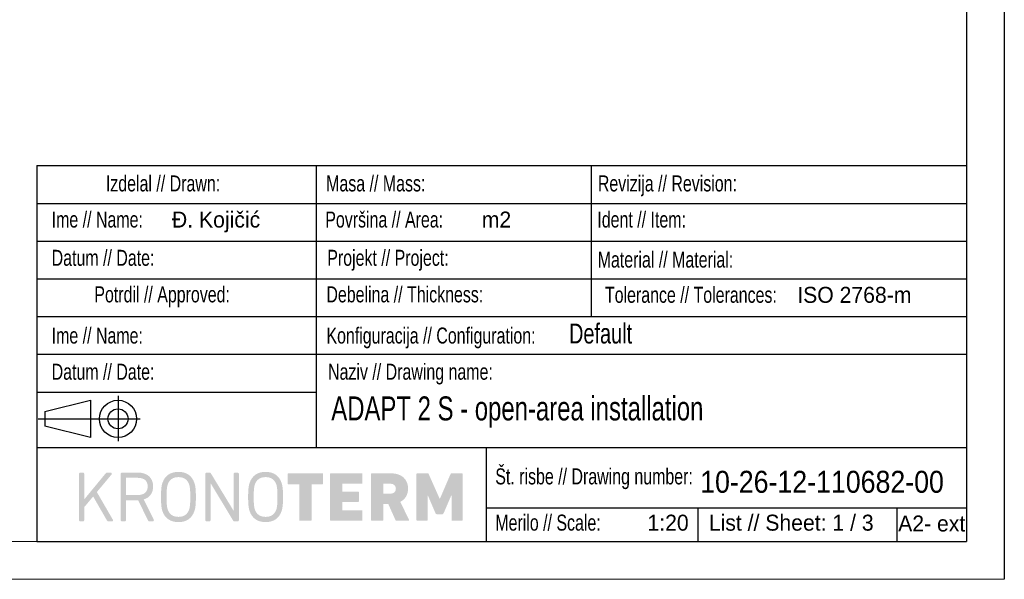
# Model space of a CAD drawing. Header units: millimetres. Extents: x 0 to 39025, y -31299 to 8400.
# Tile 189 of 209: x 15962 to 18568, y 0 to 1482. Entities that reach past the tile are written whole.
import ezdxf

# ---------------------------------------------------------------- set-up
doc = ezdxf.new("R2010")
doc.units = ezdxf.units.MM
doc.layers.add('FORMAT', color=7, linetype='Continuous')
doc.styles.add('SLDTEXTSTYLE3', font='arial.ttf', dxfattribs={"width": 0.948})
doc.styles.add('SLDTEXTSTYLE4', font='ARIALN.TTF', dxfattribs={"width": 0.87})
doc.styles.add('SLDTEXTSTYLE5', font='ARIALN.TTF', dxfattribs={"width": 0.87, "bigfont": 'bigfont'})

msp = doc.modelspace()

# ---------------------------------------------------------------- hatches: boundary and pattern name
at = {"ltscale": 10}
h = msp.add_hatch(color=0, dxfattribs=at)
h.dxf.hatch_style = 1
edge = h.paths.add_edge_path()
edge.add_spline(control_points=[(16655.2, 255), (16648.8, 274.4), (16634.1, 284.6), (16612.9, 284.6), (16591.5, 284.6), (16576.8, 274.4), (16570.4, 255)], knot_values=[0, 0, 0, 0, 1, 1, 1, 2, 2, 2, 2], degree=3, periodic=0)
edge.add_spline(control_points=[(16570.4, 255), (16568.1, 248), (16566.6, 239.3), (16566.6, 218), (16566.6, 196.7), (16568.1, 188.1), (16570.4, 181)], knot_values=[2, 2, 2, 2, 3, 3, 3, 4, 4, 4, 4], degree=3, periodic=0)
edge.add_spline(control_points=[(16570.4, 181), (16576.8, 161.7), (16591.5, 151.5), (16612.9, 151.5), (16634.1, 151.5), (16648.8, 161.7), (16655.2, 181)], knot_values=[4, 4, 4, 4, 5, 5, 5, 6, 6, 6, 6], degree=3, periodic=0)
edge.add_spline(control_points=[(16655.2, 181), (16657.5, 188.1), (16659, 196.7), (16659, 218), (16659, 239.3), (16657.5, 248), (16655.2, 255)], knot_values=[6, 6, 6, 6, 7, 7, 7, 8, 8, 8, 8], degree=3, periodic=0)
edge = h.paths.add_edge_path(flags=16)
edge.add_spline(control_points=[(16644.3, 218), (16644.3, 197.1), (16642.7, 189.5), (16641.3, 185.2)], knot_values=[0, 0, 0, 0, 1, 1, 1, 1], degree=3, periodic=0)
edge.add_spline(control_points=[(16641.3, 185.2), (16636.9, 172.1), (16627.3, 165.4), (16612.9, 165.4), (16598.3, 165.4), (16588.7, 172.1), (16584.3, 185.2)], knot_values=[1, 1, 1, 1, 2, 2, 2, 3, 3, 3, 3], degree=3, periodic=0)
edge.add_spline(control_points=[(16584.3, 185.2), (16582.9, 189.5), (16581.3, 197), (16581.3, 239), (16582.9, 246.6), (16584.3, 250.8)], knot_values=[3, 3, 3, 3, 4, 4, 5, 5, 5, 5], degree=3, periodic=0)
edge.add_spline(control_points=[(16584.3, 250.8), (16588.7, 264), (16598.3, 270.7), (16612.9, 270.7), (16627.3, 270.7), (16636.9, 264), (16641.3, 250.8)], knot_values=[5, 5, 5, 5, 6, 6, 6, 7, 7, 7, 7], degree=3, periodic=0)
edge.add_spline(control_points=[(16641.3, 250.8), (16642.7, 246.6), (16644.3, 239), (16644.3, 218)], knot_values=[7, 7, 7, 7, 8, 8, 8, 8], degree=3, periodic=0)
edge = h.paths.add_edge_path()
edge.add_spline(control_points=[(16542.3, 278.9), (16542.3, 281.1), (16540.7, 282.7), (16538.5, 282.7)], knot_values=[17, 17, 17, 17, 18, 18, 18, 18], degree=3, periodic=0)
edge.add_line((16538.5, 282.7), (16531.7, 282.7))
edge.add_spline(control_points=[(16531.7, 282.7), (16529.5, 282.7), (16527.9, 281.1), (16527.9, 278.9)], knot_values=[1, 1, 1, 1, 2, 2, 2, 2], degree=3, periodic=0)
edge.add_line((16527.9, 278.9), (16527.9, 181.9))
edge.add_line((16527.9, 181.9), (16468.5, 279.8))
edge.add_spline(control_points=[(16468.5, 279.8), (16467.5, 281.8), (16465.9, 282.7), (16463.6, 282.7)], knot_values=[4, 4, 4, 4, 5, 5, 5, 5], degree=3, periodic=0)
edge.add_line((16463.6, 282.7), (16456.8, 282.7))
edge.add_spline(control_points=[(16456.8, 282.7), (16454.6, 282.7), (16452.9, 281.1), (16452.9, 278.9)], knot_values=[6, 6, 6, 6, 7, 7, 7, 7], degree=3, periodic=0)
edge.add_line((16452.9, 278.9), (16452.9, 157.1))
edge.add_spline(control_points=[(16452.9, 157.1), (16452.9, 154.9), (16454.6, 153.3), (16456.8, 153.3)], knot_values=[8, 8, 8, 8, 9, 9, 9, 9], degree=3, periodic=0)
edge.add_line((16456.8, 153.3), (16463.6, 153.3))
edge.add_spline(control_points=[(16463.6, 153.3), (16465.8, 153.3), (16467.4, 154.9), (16467.4, 157.1)], knot_values=[10, 10, 10, 10, 11, 11, 11, 11], degree=3, periodic=0)
edge.add_line((16467.4, 157.1), (16467.4, 254.5))
edge.add_line((16467.4, 254.5), (16526.5, 156.1))
edge.add_spline(control_points=[(16526.5, 156.1), (16527.6, 154.2), (16529.3, 153.3), (16531.3, 153.3)], knot_values=[13, 13, 13, 13, 14, 14, 14, 14], degree=3, periodic=0)
edge.add_line((16531.3, 153.3), (16538.5, 153.3))
edge.add_spline(control_points=[(16538.5, 153.3), (16540.7, 153.3), (16542.3, 154.9), (16542.3, 157.1)], knot_values=[15, 15, 15, 15, 16, 16, 16, 16], degree=3, periodic=0)
edge.add_line((16542.3, 157.1), (16542.3, 278.9))
edge = h.paths.add_edge_path()
edge.add_spline(control_points=[(16382.2, 284.6), (16360.8, 284.6), (16346.1, 274.4), (16339.7, 255)], knot_values=[0, 0, 0, 0, 1, 1, 1, 1], degree=3, periodic=0)
edge.add_spline(control_points=[(16339.7, 255), (16337.4, 248), (16336, 239.3), (16336, 218), (16336, 196.7), (16337.4, 188.1), (16339.7, 181)], knot_values=[1, 1, 1, 1, 2, 2, 2, 3, 3, 3, 3], degree=3, periodic=0)
edge.add_spline(control_points=[(16339.7, 181), (16346.1, 161.7), (16360.8, 151.5), (16382.2, 151.5), (16403.5, 151.5), (16418.1, 161.7), (16424.5, 181)], knot_values=[3, 3, 3, 3, 4, 4, 4, 5, 5, 5, 5], degree=3, periodic=0)
edge.add_spline(control_points=[(16424.5, 181), (16426.9, 188.1), (16428.3, 196.7), (16428.3, 218), (16428.3, 239.3), (16426.9, 248), (16424.5, 255)], knot_values=[5, 5, 5, 5, 6, 6, 6, 7, 7, 7, 7], degree=3, periodic=0)
edge.add_spline(control_points=[(16424.5, 255), (16418.1, 274.4), (16403.5, 284.6), (16382.2, 284.6)], knot_values=[7, 7, 7, 7, 8, 8, 8, 8], degree=3, periodic=0)
edge = h.paths.add_edge_path(flags=16)
edge.add_spline(control_points=[(16410.6, 250.8), (16412, 246.6), (16413.6, 239), (16413.6, 218)], knot_values=[8, 8, 8, 8, 9, 9, 9, 9], degree=3, periodic=0)
edge.add_spline(control_points=[(16413.6, 218), (16413.6, 197.1), (16412, 189.5), (16410.6, 185.2)], knot_values=[0, 0, 0, 0, 1, 1, 1, 1], degree=3, periodic=0)
edge.add_spline(control_points=[(16410.6, 185.2), (16406.2, 172.1), (16396.7, 165.4), (16382.2, 165.4)], knot_values=[1, 1, 1, 1, 2, 2, 2, 2], degree=3, periodic=0)
edge.add_spline(control_points=[(16382.2, 165.4), (16367.7, 165.4), (16358.1, 172.1), (16353.7, 185.3)], knot_values=[2, 2, 2, 2, 3, 3, 3, 3], degree=3, periodic=0)
edge.add_line((16353.7, 185.3), (16353.7, 185.2))
edge.add_spline(control_points=[(16353.7, 185.2), (16352.2, 189.5), (16350.6, 197), (16350.6, 218)], knot_values=[4, 4, 4, 4, 5, 5, 5, 5], degree=3, periodic=0)
edge.add_spline(control_points=[(16350.6, 218), (16350.6, 239), (16352.2, 246.6), (16353.7, 250.8)], knot_values=[5, 5, 5, 5, 6, 6, 6, 6], degree=3, periodic=0)
edge.add_spline(control_points=[(16353.7, 250.8), (16358.1, 264), (16367.7, 270.7), (16382.2, 270.7)], knot_values=[6, 6, 6, 6, 7, 7, 7, 7], degree=3, periodic=0)
edge.add_spline(control_points=[(16382.2, 270.7), (16396.7, 270.7), (16406.2, 264), (16410.6, 250.8)], knot_values=[7, 7, 7, 7, 8, 8, 8, 8], degree=3, periodic=0)
edge = h.paths.add_edge_path()
edge.add_spline(control_points=[(16316.8, 154.9), (16317.4, 156), (16317.3, 157.3), (16316.7, 158.2)], knot_values=[14, 14, 14, 14, 15, 15, 15, 15], degree=3, periodic=0)
edge.add_line((16316.7, 158.2), (16290.4, 211.6))
edge.add_spline(control_points=[(16290.4, 211.6), (16306.2, 216.3), (16315.2, 228.8), (16315.2, 246.1)], knot_values=[0, 0, 0, 0, 1, 1, 1, 1], degree=3, periodic=0)
edge.add_spline(control_points=[(16315.2, 246.1), (16315.2, 268.7), (16299.8, 282.7), (16275, 282.7)], knot_values=[1, 1, 1, 1, 2, 2, 2, 2], degree=3, periodic=0)
edge.add_line((16275, 282.7), (16233, 282.7))
edge.add_spline(control_points=[(16233, 282.7), (16230.7, 282.7), (16229.1, 281.1), (16229.1, 278.9)], knot_values=[3, 3, 3, 3, 4, 4, 4, 4], degree=3, periodic=0)
edge.add_line((16229.1, 278.9), (16229.1, 157.1))
edge.add_spline(control_points=[(16229.1, 157.1), (16229.1, 154.9), (16230.7, 153.3), (16233, 153.3)], knot_values=[5, 5, 5, 5, 6, 6, 6, 6], degree=3, periodic=0)
edge.add_line((16233, 153.3), (16239.8, 153.3))
edge.add_spline(control_points=[(16239.8, 153.3), (16242, 153.3), (16243.6, 154.9), (16243.6, 157.1)], knot_values=[7, 7, 7, 7, 8, 8, 8, 8], degree=3, periodic=0)
edge.add_line((16243.6, 157.1), (16243.6, 209.4))
edge.add_line((16243.6, 209.4), (16275.6, 209.4))
edge.add_line((16275.6, 209.4), (16301.4, 156.2))
edge.add_spline(control_points=[(16301.4, 156.2), (16302, 154.8), (16303, 153.3), (16305.5, 153.3)], knot_values=[11, 11, 11, 11, 12, 12, 12, 12], degree=3, periodic=0)
edge.add_line((16305.5, 153.3), (16314, 153.3))
edge.add_spline(control_points=[(16314, 153.3), (16315.2, 153.3), (16316.3, 153.9), (16316.8, 154.9)], knot_values=[13, 13, 13, 13, 14, 14, 14, 14], degree=3, periodic=0)
edge = h.paths.add_edge_path(flags=16)
edge.add_spline(control_points=[(16300.7, 246.1), (16300.7, 231.4), (16291.5, 223.3), (16274.8, 223.3)], knot_values=[2, 2, 2, 2, 3, 3, 3, 3], degree=3, periodic=0)
edge.add_line((16274.8, 223.3), (16243.6, 223.3))
edge.add_line((16243.6, 223.3), (16243.6, 268.8))
edge.add_line((16243.6, 268.8), (16274.8, 268.8))
edge.add_spline(control_points=[(16274.8, 268.8), (16291.5, 268.8), (16300.7, 260.7), (16300.7, 246.1)], knot_values=[1, 1, 1, 1, 2, 2, 2, 2], degree=3, periodic=0)
edge = h.paths.add_edge_path()
edge.add_spline(control_points=[(16208.5, 154.9), (16209.1, 156), (16209, 157.3), (16208.3, 158.3)], knot_values=[20, 20, 20, 20, 21, 21, 21, 21], degree=3, periodic=0)
edge.add_line((16208.3, 158.3), (16166.2, 231.1))
edge.add_line((16166.2, 231.1), (16204.8, 277.3))
edge.add_spline(control_points=[(16204.8, 277.3), (16205.8, 278.3), (16206.1, 279.7), (16205.7, 280.9)], knot_values=[1, 1, 1, 1, 2, 2, 2, 2], degree=3, periodic=0)
edge.add_spline(control_points=[(16205.7, 280.9), (16205.2, 282), (16204, 282.7), (16202.7, 282.7)], knot_values=[2, 2, 2, 2, 3, 3, 3, 3], degree=3, periodic=0)
edge.add_line((16202.7, 282.7), (16194, 282.7))
edge.add_spline(control_points=[(16194, 282.7), (16191.9, 282.7), (16190.7, 281.7), (16189.4, 280.4)], knot_values=[4, 4, 4, 4, 5, 5, 5, 5], degree=3, periodic=0)
edge.add_line((16189.4, 280.4), (16133.1, 212.1))
edge.add_line((16133.1, 212.1), (16133.1, 278.9))
edge.add_spline(control_points=[(16133.1, 278.9), (16133.1, 281.1), (16131.5, 282.7), (16129.3, 282.7)], knot_values=[7, 7, 7, 7, 8, 8, 8, 8], degree=3, periodic=0)
edge.add_line((16129.3, 282.7), (16122.4, 282.7))
edge.add_spline(control_points=[(16122.4, 282.7), (16120.2, 282.7), (16118.6, 281.1), (16118.6, 278.9)], knot_values=[9, 9, 9, 9, 10, 10, 10, 10], degree=3, periodic=0)
edge.add_line((16118.6, 278.9), (16118.6, 157.1))
edge.add_spline(control_points=[(16118.6, 157.1), (16118.6, 154.9), (16120.2, 153.3), (16122.4, 153.3)], knot_values=[11, 11, 11, 11, 12, 12, 12, 12], degree=3, periodic=0)
edge.add_line((16122.4, 153.3), (16129.3, 153.3))
edge.add_spline(control_points=[(16129.3, 153.3), (16131.5, 153.3), (16133.1, 154.9), (16133.1, 157.1)], knot_values=[13, 13, 13, 13, 14, 14, 14, 14], degree=3, periodic=0)
edge.add_line((16133.1, 157.1), (16133.1, 191.5))
edge.add_line((16133.1, 191.5), (16156.4, 219.4))
edge.add_line((16156.4, 219.4), (16192.9, 155.9))
edge.add_spline(control_points=[(16192.9, 155.9), (16193.7, 154.7), (16194.9, 153.3), (16197.3, 153.3)], knot_values=[17, 17, 17, 17, 18, 18, 18, 18], degree=3, periodic=0)
edge.add_line((16197.3, 153.3), (16205.7, 153.3))
edge.add_spline(control_points=[(16205.7, 153.3), (16206.9, 153.3), (16208, 153.9), (16208.5, 154.9)], knot_values=[19, 19, 19, 19, 20, 20, 20, 20], degree=3, periodic=0)
edge = h.paths.add_edge_path()
edge.add_spline(control_points=[(17134.4, 278.9), (17134.4, 280), (17133.6, 280.8), (17132.5, 280.8)], knot_values=[25, 25, 25, 25, 26, 26, 26, 26], degree=3, periodic=0)
edge.add_line((17132.5, 280.8), (17105.6, 280.8))
edge.add_spline(control_points=[(17105.6, 280.8), (17104.3, 280.8), (17103, 280.4), (17102.4, 278.9)], knot_values=[1, 1, 1, 1, 2, 2, 2, 2], degree=3, periodic=0)
edge.add_line((17102.4, 278.9), (17074.2, 213.4))
edge.add_line((17074.2, 213.4), (17073.5, 213.4))
edge.add_line((17073.5, 213.4), (17044.5, 278.9))
edge.add_spline(control_points=[(17044.5, 278.9), (17044, 280.4), (17042.7, 280.8), (17041.4, 280.8)], knot_values=[5, 5, 5, 5, 6, 6, 6, 6], degree=3, periodic=0)
edge.add_line((17041.4, 280.8), (17014.1, 280.8))
edge.add_spline(control_points=[(17014.1, 280.8), (17013, 280.8), (17012.2, 280), (17012.2, 278.9)], knot_values=[7, 7, 7, 7, 8, 8, 8, 8], degree=3, periodic=0)
edge.add_line((17012.2, 278.9), (17012.2, 157.1))
edge.add_spline(control_points=[(17012.2, 157.1), (17012.2, 156), (17013, 155.3), (17014.1, 155.3)], knot_values=[9, 9, 9, 9, 10, 10, 10, 10], degree=3, periodic=0)
edge.add_line((17014.1, 155.3), (17039.7, 155.3))
edge.add_spline(control_points=[(17039.7, 155.3), (17040.8, 155.3), (17041.6, 156), (17041.6, 157.1)], knot_values=[11, 11, 11, 11, 12, 12, 12, 12], degree=3, periodic=0)
edge.add_line((17041.6, 157.1), (17041.6, 221.7))
edge.add_line((17041.6, 221.7), (17042.5, 221.7))
edge.add_line((17042.5, 221.7), (17062.6, 174.8))
edge.add_spline(control_points=[(17062.6, 174.8), (17063.7, 173), (17065, 172.4), (17066.1, 172.4)], knot_values=[15, 15, 15, 15, 16, 16, 16, 16], degree=3, periodic=0)
edge.add_line((17066.1, 172.4), (17080.5, 172.4))
edge.add_spline(control_points=[(17080.5, 172.4), (17081.6, 172.4), (17083.1, 173), (17084, 174.8)], knot_values=[17, 17, 17, 17, 18, 18, 18, 18], degree=3, periodic=0)
edge.add_line((17084, 174.8), (17104.1, 221.7))
edge.add_line((17104.1, 221.7), (17105, 221.7))
edge.add_line((17105, 221.7), (17105, 157.1))
edge.add_spline(control_points=[(17105, 157.1), (17105, 156), (17105.8, 155.3), (17106.9, 155.3)], knot_values=[21, 21, 21, 21, 22, 22, 22, 22], degree=3, periodic=0)
edge.add_line((17106.9, 155.3), (17132.5, 155.3))
edge.add_spline(control_points=[(17132.5, 155.3), (17133.6, 155.3), (17134.4, 156), (17134.4, 157.1)], knot_values=[23, 23, 23, 23, 24, 24, 24, 24], degree=3, periodic=0)
edge.add_line((17134.4, 157.1), (17134.4, 278.9))
edge = h.paths.add_edge_path()
edge.add_spline(control_points=[(16991.1, 155.3), (16992.4, 155.3), (16993, 156.4), (16992.4, 157.5)], knot_values=[14, 14, 14, 14, 15, 15, 15, 15], degree=3, periodic=0)
edge.add_line((16992.4, 157.5), (16969.4, 205.3))
edge.add_spline(control_points=[(16969.4, 205.3), (16982.7, 211.9), (16990, 224.7), (16990, 240.3)], knot_values=[0, 0, 0, 0, 1, 1, 1, 1], degree=3, periodic=0)
edge.add_spline(control_points=[(16990, 240.3), (16990, 264), (16973.6, 280.8), (16944.8, 280.8)], knot_values=[1, 1, 1, 1, 2, 2, 2, 2], degree=3, periodic=0)
edge.add_line((16944.8, 280.8), (16893.7, 280.8))
edge.add_spline(control_points=[(16893.7, 280.8), (16892.6, 280.8), (16891.9, 280), (16891.9, 278.9)], knot_values=[3, 3, 3, 3, 4, 4, 4, 4], degree=3, periodic=0)
edge.add_line((16891.9, 278.9), (16891.9, 157.1))
edge.add_spline(control_points=[(16891.9, 157.1), (16891.9, 156), (16892.6, 155.3), (16893.7, 155.3)], knot_values=[5, 5, 5, 5, 6, 6, 6, 6], degree=3, periodic=0)
edge.add_line((16893.7, 155.3), (16922.5, 155.3))
edge.add_spline(control_points=[(16922.5, 155.3), (16923.6, 155.3), (16924.3, 156), (16924.3, 157.1)], knot_values=[7, 7, 7, 7, 8, 8, 8, 8], degree=3, periodic=0)
edge.add_line((16924.3, 157.1), (16924.3, 198.8))
edge.add_spline(control_points=[(16924.3, 198.8), (16924.3, 199.6), (16924.7, 199.9), (16925.5, 199.9)], knot_values=[9, 9, 9, 9, 10, 10, 10, 10], degree=3, periodic=0)
edge.add_line((16925.5, 199.9), (16937.4, 199.9))
edge.add_line((16937.4, 199.9), (16956.5, 157.1))
edge.add_spline(control_points=[(16956.5, 157.1), (16957, 155.8), (16957.6, 155.3), (16959.2, 155.3)], knot_values=[12, 12, 12, 12, 13, 13, 13, 13], degree=3, periodic=0)
edge.add_line((16959.2, 155.3), (16991.1, 155.3))
edge = h.paths.add_edge_path(flags=16)
edge.add_spline(control_points=[(16957.6, 240), (16957.6, 231.9), (16952, 226.7), (16942.8, 226.7)], knot_values=[6, 6, 6, 6, 7, 7, 7, 7], degree=3, periodic=0)
edge.add_line((16942.8, 226.7), (16925.5, 226.7))
edge.add_spline(control_points=[(16925.5, 226.7), (16924.7, 226.7), (16924.3, 227.1), (16924.3, 227.8)], knot_values=[1, 1, 1, 1, 2, 2, 2, 2], degree=3, periodic=0)
edge.add_line((16924.3, 227.8), (16924.3, 252.2))
edge.add_spline(control_points=[(16924.3, 252.2), (16924.3, 252.9), (16924.7, 253.3), (16925.5, 253.3)], knot_values=[3, 3, 3, 3, 4, 4, 4, 4], degree=3, periodic=0)
edge.add_line((16925.5, 253.3), (16942.8, 253.3))
edge.add_spline(control_points=[(16942.8, 253.3), (16952, 253.3), (16957.6, 248.1), (16957.6, 240)], knot_values=[5, 5, 5, 5, 6, 6, 6, 6], degree=3, periodic=0)
edge = h.paths.add_edge_path()
edge.add_spline(control_points=[(16869.1, 278.9), (16869.1, 280), (16868.3, 280.8), (16867.2, 280.8)], knot_values=[23, 23, 23, 23, 24, 24, 24, 24], degree=3, periodic=0)
edge.add_line((16867.2, 280.8), (16785.1, 280.8))
edge.add_spline(control_points=[(16785.1, 280.8), (16784, 280.8), (16783.3, 280), (16783.3, 278.9)], knot_values=[1, 1, 1, 1, 2, 2, 2, 2], degree=3, periodic=0)
edge.add_line((16783.3, 278.9), (16783.3, 157.1))
edge.add_spline(control_points=[(16783.3, 157.1), (16783.3, 156), (16784, 155.3), (16785.1, 155.3)], knot_values=[3, 3, 3, 3, 4, 4, 4, 4], degree=3, periodic=0)
edge.add_line((16785.1, 155.3), (16867.2, 155.3))
edge.add_spline(control_points=[(16867.2, 155.3), (16868.3, 155.3), (16869.1, 156), (16869.1, 157.1)], knot_values=[5, 5, 5, 5, 6, 6, 6, 6], degree=3, periodic=0)
edge.add_line((16869.1, 157.1), (16869.1, 180.9))
edge.add_spline(control_points=[(16869.1, 180.9), (16869.1, 182), (16868.3, 182.8), (16867.2, 182.8)], knot_values=[7, 7, 7, 7, 8, 8, 8, 8], degree=3, periodic=0)
edge.add_line((16867.2, 182.8), (16816.9, 182.8))
edge.add_spline(control_points=[(16816.9, 182.8), (16816.1, 182.8), (16815.7, 183.1), (16815.7, 183.9)], knot_values=[9, 9, 9, 9, 10, 10, 10, 10], degree=3, periodic=0)
edge.add_line((16815.7, 183.9), (16815.7, 204))
edge.add_spline(control_points=[(16815.7, 204), (16815.7, 204.7), (16816.1, 205.1), (16816.9, 205.1)], knot_values=[11, 11, 11, 11, 12, 12, 12, 12], degree=3, periodic=0)
edge.add_line((16816.9, 205.1), (16858.2, 205.1))
edge.add_spline(control_points=[(16858.2, 205.1), (16859.3, 205.1), (16860, 205.8), (16860, 207)], knot_values=[13, 13, 13, 13, 14, 14, 14, 14], degree=3, periodic=0)
edge.add_line((16860, 207), (16860, 230.2))
edge.add_spline(control_points=[(16860, 230.2), (16860, 231.3), (16859.3, 232), (16858.2, 232)], knot_values=[15, 15, 15, 15, 16, 16, 16, 16], degree=3, periodic=0)
edge.add_line((16858.2, 232), (16816.9, 232))
edge.add_spline(control_points=[(16816.9, 232), (16816.1, 232), (16815.7, 232.4), (16815.7, 233.2)], knot_values=[17, 17, 17, 17, 18, 18, 18, 18], degree=3, periodic=0)
edge.add_line((16815.7, 233.2), (16815.7, 252.2))
edge.add_spline(control_points=[(16815.7, 252.2), (16815.7, 252.9), (16816.1, 253.3), (16816.9, 253.3)], knot_values=[19, 19, 19, 19, 20, 20, 20, 20], degree=3, periodic=0)
edge.add_line((16816.9, 253.3), (16867.2, 253.3))
edge.add_spline(control_points=[(16867.2, 253.3), (16868.3, 253.3), (16869.1, 254), (16869.1, 255.1)], knot_values=[21, 21, 21, 21, 22, 22, 22, 22], degree=3, periodic=0)
edge.add_line((16869.1, 255.1), (16869.1, 278.9))
edge = h.paths.add_edge_path()
edge.add_spline(control_points=[(16734.8, 251.8), (16734.9, 252), (16735.1, 252), (16735.5, 252)], knot_values=[30, 30, 30, 30, 31, 31, 31, 31], degree=3, periodic=0)
edge.add_line((16735.5, 252), (16763.3, 252))
edge.add_line((16763.3, 252), (16763.7, 252))
edge.add_spline(control_points=[(16763.7, 252), (16764, 252), (16764.4, 252.2), (16764.6, 252.3)], knot_values=[0, 0, 0, 0, 1, 1, 1, 1], degree=3, periodic=0)
edge.add_spline(control_points=[(16764.6, 252.3), (16764.9, 252.7), (16765.1, 253.3), (16765.1, 253.8)], knot_values=[1, 1, 1, 1, 2, 2, 2, 2], degree=3, periodic=0)
edge.add_line((16765.1, 253.8), (16765.1, 278.9))
edge.add_spline(control_points=[(16765.1, 278.9), (16765.1, 279.3), (16764.9, 279.7), (16764.8, 279.8)], knot_values=[3, 3, 3, 3, 4, 4, 4, 4], degree=3, periodic=0)
edge.add_spline(control_points=[(16764.8, 279.8), (16764.8, 280), (16764.6, 280.2)], knot_values=[4, 4, 4, 5, 5, 5], degree=2, periodic=0)
edge.add_spline(control_points=[(16764.6, 280.2), (16764.2, 280.6), (16763.8, 280.8), (16763.3, 280.8)], knot_values=[5, 5, 5, 5, 6, 6, 6, 6], degree=3, periodic=0)
edge.add_line((16763.3, 280.8), (16673, 280.8))
edge.add_line((16673, 280.8), (16672.5, 280.8))
edge.add_spline(control_points=[(16672.5, 280.8), (16671.7, 280.6), (16671.2, 279.8), (16671.2, 278.9)], knot_values=[8, 8, 8, 8, 9, 9, 9, 9], degree=3, periodic=0)
edge.add_line((16671.2, 278.9), (16671.2, 253.8))
edge.add_spline(control_points=[(16671.2, 253.8), (16671.2, 253.4), (16671.2, 253.1), (16671.4, 252.7)], knot_values=[10, 10, 10, 10, 11, 11, 11, 11], degree=3, periodic=0)
edge.add_spline(control_points=[(16671.4, 252.7), (16671.5, 252.7), (16671.5, 252.5)], knot_values=[11, 11, 11, 12, 12, 12], degree=2, periodic=0)
edge.add_line((16671.5, 252.5), (16671.7, 252.3))
edge.add_spline(control_points=[(16671.7, 252.3), (16671.9, 252.2), (16672.1, 252), (16672.5, 252)], knot_values=[13, 13, 13, 13, 14, 14, 14, 14], degree=3, periodic=0)
edge.add_line((16672.5, 252), (16673, 252))
edge.add_line((16673, 252), (16700.8, 252))
edge.add_line((16700.8, 252), (16701, 252))
edge.add_spline(control_points=[(16701, 252), (16701.5, 251.8), (16701.9, 251.4), (16701.9, 250.9)], knot_values=[17, 17, 17, 17, 18, 18, 18, 18], degree=3, periodic=0)
edge.add_line((16701.9, 250.9), (16701.9, 157.1))
edge.add_line((16701.9, 157.1), (16701.9, 156.6))
edge.add_spline(control_points=[(16701.9, 156.6), (16701.9, 156.2), (16702.1, 156), (16702.3, 155.8)], knot_values=[20, 20, 20, 20, 21, 21, 21, 21], degree=3, periodic=0)
edge.add_spline(control_points=[(16702.3, 155.8), (16702.7, 155.5), (16702.8, 155.3), (16703.2, 155.3)], knot_values=[21, 21, 21, 21, 22, 22, 22, 22], degree=3, periodic=0)
edge.add_line((16703.2, 155.3), (16703.8, 155.3))
edge.add_line((16703.8, 155.3), (16732.5, 155.3))
edge.add_spline(control_points=[(16732.5, 155.3), (16732.9, 155.3), (16733.3, 155.3), (16733.5, 155.5)], knot_values=[24, 24, 24, 24, 25, 25, 25, 25], degree=3, periodic=0)
edge.add_spline(control_points=[(16733.5, 155.5), (16734, 155.8), (16734.2, 156), (16734.4, 156.6)], knot_values=[25, 25, 25, 25, 26, 26, 26, 26], degree=3, periodic=0)
edge.add_line((16734.4, 156.6), (16734.4, 157.1))
edge.add_line((16734.4, 157.1), (16734.4, 250.9))
edge.add_line((16734.4, 250.9), (16734.4, 251.4))
edge.add_spline(control_points=[(16734.4, 251.4), (16734.6, 251.6), (16734.6, 251.8), (16734.8, 251.8)], knot_values=[29, 29, 29, 29, 30, 30, 30, 30], degree=3, periodic=0)

# ---------------------------------------------------------------- linework, layer by layer
at = {"layer": 'FORMAT', "ltscale": 27}
for p, q in [((18568, 8400), (18568, 0)), ((18468, 8300), (18468, 100))]:
    msp.add_line(p, q, dxfattribs=at)
at = {"layer": 'FORMAT', "lineweight": 25}
for q in [(16007.3, 100), (18468.2, 1095.8)]:
    msp.add_line((16007.3, 1095.8), q, dxfattribs=at)
at = {"layer": 'FORMAT'}
for p, q in [((16747.2, 349.3), (16747.2, 1095.8)), ((17474.8, 1095.8), (17474.8, 695.8)), ((16007.3, 995.8), (18468, 995.8)), ((16007.3, 895.8), (18468, 895.8)), ((16007.3, 795.8), (18468, 795.8)), ((16007.3, 695.8), (18468, 695.8)), ((18468, 595.8), (16007.3, 595.8)), ((16007.3, 495.8), (16747.2, 495.8)), ((16028.7, 444.6), (16149.6, 474.3)), ((16149.6, 474.3), (16149.6, 375.7)), ((16222.2, 486), (16222.2, 365.7)), ((16028.7, 444.6), (16028.7, 405.4)), ((16011.2, 425), (16280.6, 425)), ((16149.6, 375.7), (16028.7, 405.4)), ((16007.3, 349.3), (18468, 349.3)), ((17196.9, 349.3), (17196.9, 100)), ((17196.9, 189.2), (18468.1, 189.2)), ((17756.6, 189.2), (17756.6, 100)), ((18283.6, 189.2), (18283.6, 100))]:
    msp.add_line(p, q, dxfattribs=at)
at = {"layer": 'FORMAT', "color": 7, "linetype": 'Continuous', "lineweight": 18, "ltscale": 27}
for p, q in [((500, 100), (18468, 100)), ((0, 0), (18568, 0))]:
    msp.add_line(p, q, dxfattribs=at)
at = {"layer": 'FORMAT', "linetype": 'Continuous', "lineweight": 25}
msp.add_line((16007.3, 100), (18468, 100), dxfattribs=at)
at = {"layer": 'FORMAT'}
for radius in [49.3, 26.5]:
    msp.add_circle((16222.2, 425), radius, dxfattribs=at)

# ---------------------------------------------------------------- texts
at = {"layer": 'FORMAT', "attachment_point": 1}
for s, insert, char_height, style in [('Izdelal // Drawn:', (16190.1, 1069.7), 42.333, 'SLDTEXTSTYLE4'), ('Masa // Mass:', (16773.1, 1069.7), 42.333, 'SLDTEXTSTYLE4'), ('Revizija // Revision:', (17492.3, 1069.7), 42.333, 'SLDTEXTSTYLE4'), ('Ime // Name:', (16046.6, 974.1), 42.333, 'SLDTEXTSTYLE4'), ('Đ. Kojičić', (16364.9, 974), 42.33, 'SLDTEXTSTYLE3'), ('Površina // Area:', (16770.8, 974.1), 42.333, 'SLDTEXTSTYLE5'), (' m2', (17169.4, 974), 42.33, 'SLDTEXTSTYLE3'), ('Ident // Item:', (17490.9, 974.1), 42.333, 'SLDTEXTSTYLE4'), ('Datum // Date:', (16046.6, 872.7), 42.333, 'SLDTEXTSTYLE4'), ('Projekt // Project:', (16776.1, 872.7), 42.333, 'SLDTEXTSTYLE4'), ('Material // Material:', (17491.8, 868.1), 42.333, 'SLDTEXTSTYLE4'), ('Potrdil // Approved:', (16159.6, 775.9), 42.333, 'SLDTEXTSTYLE4'), ('Debelina // Thickness:', (16773.8, 775.9), 42.333, 'SLDTEXTSTYLE4'), ('Tolerance // Tolerances:', (17511, 774.7), 42.333, 'SLDTEXTSTYLE4'), ('ISO 2768-m', (18020, 774.6), 42.33, 'SLDTEXTSTYLE3'), ('Default', (17415.9, 677.5), 52.92, 'SLDTEXTSTYLE4'), ('Ime // Name:', (16046.6, 666.8), 42.333, 'SLDTEXTSTYLE4'), ('Konfiguracija // Configuration:', (16773.9, 666.8), 42.333, 'SLDTEXTSTYLE4'), ('Datum // Date:', (16046.6, 571), 42.333, 'SLDTEXTSTYLE4'), ('Naziv // Drawing name:', (16778.2, 571), 42.333, 'SLDTEXTSTYLE4'), ('ADAPT 2 S - open-area installation', (16786.7, 484.4), 63.5, 'SLDTEXTSTYLE4'), ('Št. risbe // Drawing number:', (17220.8, 293.8), 42.333, 'SLDTEXTSTYLE5'), ('{\\fArial|b0|i0|c238|p34;\\H0.91667x;10-26-12-110682-00}', (17763.1, 287.4), 63.5, 'SLDTEXTSTYLE4'), ('Merilo // Scale:', (17220.8, 171.3), 42.333, 'SLDTEXTSTYLE4'), ('1:20', (17623.5, 171.2), 42.33, 'SLDTEXTSTYLE3'), ('List // Sheet: 1 / 3', (17785.9, 171.2), 42.333, 'SLDTEXTSTYLE3'), ('A2- ext', (18287.1, 169), 42.33, 'SLDTEXTSTYLE3')]:
    msp.add_mtext(s, dxfattribs=dict(at, insert=insert, char_height=char_height, style=style))

doc.saveas('drawing.dxf')
